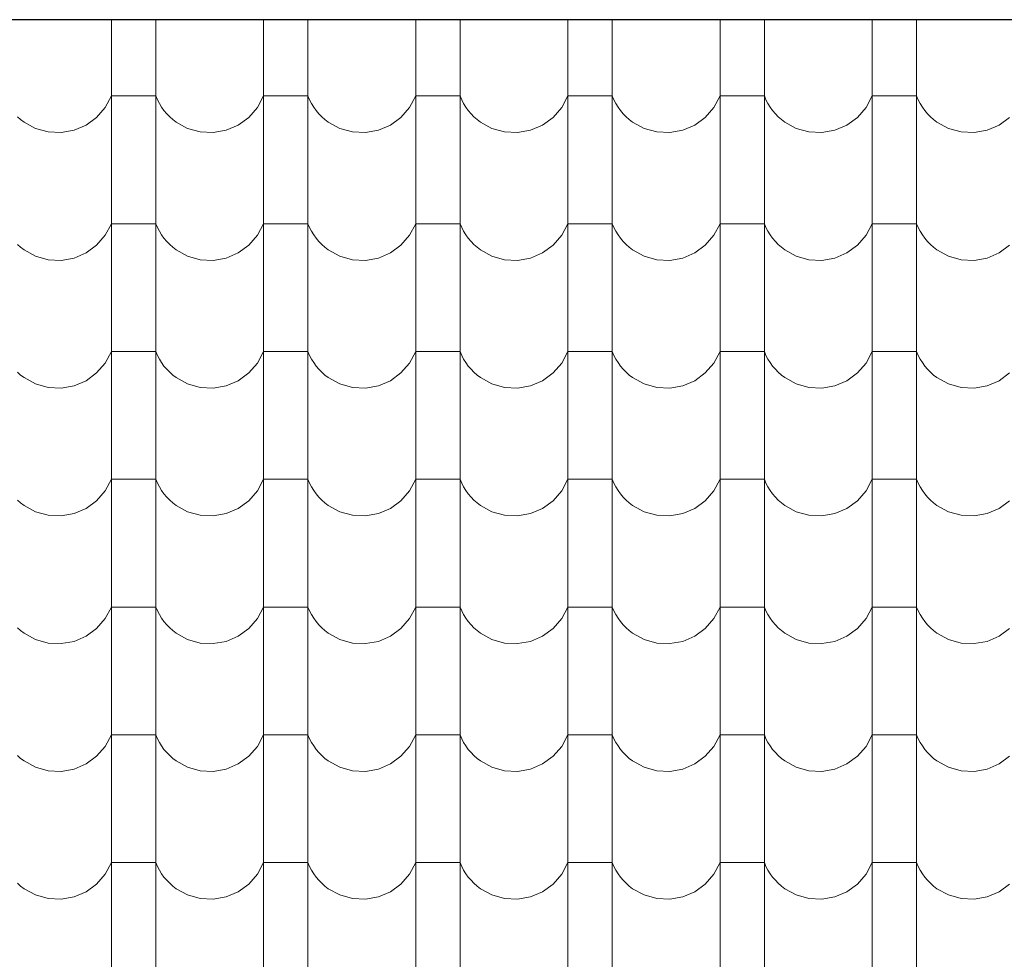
# Model space of a CAD drawing. Header units: millimetres. Extents: x -61343 to 9939, y -6894 to 7453.
# Tile 131 of 255: x -7047 to -6833, y -3385 to -3181. Entities that reach past the tile are written whole.
import ezdxf

# ---------------------------------------------------------------- set-up
doc = ezdxf.new("R2010")
doc.units = ezdxf.units.MM
doc.header["$MEASUREMENT"] = 0
doc.layers.add('810-G Ogólne', color=7, linetype='Continuous')
doc.layers.add('990-D Import IFC', color=7, linetype='Continuous')

# ---------------------------------------------------------------- blocks, each defined once
blk = doc.blocks.new('*X1822', base_point=(515069.4, 47309.9))
at = {"layer": '990-D Import IFC', "color": 251, "linetype": 'Continuous', "lineweight": 13, "true_color": 0x6a6a6a}
for p, q in [((530531.4, -15788.8), (530531.4, -15846.1)), ((530627.5, -15788.8), (530627.5, -15846.1)), ((530861.4, -15788.8), (530861.4, -15846.1)), ((530957.5, -15788.8), (530957.5, -15846.1)), ((531191.4, -15788.8), (531191.4, -15846.1)), ((531287.5, -15788.8), (531287.5, -15846.1)), ((531521.4, -15788.8), (531521.4, -15846.1)), ((531617.5, -15788.8), (531617.5, -15846.1)), ((531851.4, -15788.8), (531851.4, -15846.1)), ((531947.5, -15788.8), (531947.5, -15846.1)), ((532181.4, -15788.8), (532181.4, -15846.1)), ((532277.5, -15788.8), (532277.5, -15846.1)), ((530531.4, -15846.1), (530531.4, -16123.1)), ((530627.5, -15846.1), (530627.5, -16123.1)), ((530861.4, -15846.1), (530861.4, -16123.1)), ((530957.5, -15846.1), (530957.5, -16123.1)), ((531191.4, -15846.1), (531191.4, -16123.1)), ((531287.5, -15846.1), (531287.5, -16123.1)), ((531521.4, -15846.1), (531521.4, -16123.1)), ((531617.5, -15846.1), (531617.5, -16123.1)), ((531851.4, -15846.1), (531851.4, -16123.1)), ((531947.5, -15846.1), (531947.5, -16123.1)), ((532181.4, -15846.1), (532181.4, -16123.1)), ((532277.5, -15846.1), (532277.5, -16123.1)), ((530518.1, -15979.2), (530531.4, -15954.2)), ((530579.4, -15954.2), (530531.4, -15954.2)), ((530627.5, -15954.2), (530579.4, -15954.2)), ((530627.5, -15954.2), (530631.1, -15962.5)), ((530631.1, -15962.5), (530635.4, -15970.6)), ((530635.4, -15970.6), (530640.2, -15978.3)), ((530848.1, -15979.2), (530861.4, -15954.2)), ((530909.4, -15954.2), (530861.4, -15954.2)), ((530957.5, -15954.2), (530909.4, -15954.2)), ((530957.5, -15954.2), (530961.1, -15962.5)), ((530961.1, -15962.5), (530965.4, -15970.6)), ((530965.4, -15970.6), (530970.2, -15978.3)), ((531178.1, -15979.2), (531191.4, -15954.2)), ((531239.4, -15954.2), (531191.4, -15954.2)), ((531287.5, -15954.2), (531239.4, -15954.2)), ((531287.5, -15954.2), (531291.1, -15962.5)), ((531291.1, -15962.5), (531295.4, -15970.6)), ((531295.4, -15970.6), (531300.2, -15978.3)), ((531508.1, -15979.2), (531521.4, -15954.2)), ((531569.4, -15954.2), (531521.4, -15954.2)), ((531617.5, -15954.2), (531569.4, -15954.2)), ((531617.5, -15954.2), (531621.1, -15962.5)), ((531621.1, -15962.5), (531625.4, -15970.6)), ((531625.4, -15970.6), (531630.2, -15978.3)), ((531838.1, -15979.2), (531851.4, -15954.2)), ((531899.4, -15954.2), (531851.4, -15954.2)), ((531947.5, -15954.2), (531899.4, -15954.2)), ((531947.5, -15954.2), (531951.1, -15962.5)), ((531951.1, -15962.5), (531955.4, -15970.6)), ((531955.4, -15970.6), (531960.2, -15978.3)), ((532168.1, -15979.2), (532181.4, -15954.2)), ((532229.4, -15954.2), (532181.4, -15954.2)), ((532277.5, -15954.2), (532229.4, -15954.2)), ((532277.5, -15954.2), (532281.1, -15962.5)), ((532281.1, -15962.5), (532285.4, -15970.6)), ((532285.4, -15970.6), (532290.2, -15978.3)), ((530499.4, -16000.7), (530518.1, -15979.2)), ((530640.2, -15978.3), (530645.5, -15985.7)), ((530645.5, -15985.7), (530651.4, -15992.6)), ((530651.4, -15992.6), (530657.8, -15999.1)), ((530829.4, -16000.7), (530848.1, -15979.2)), ((530970.2, -15978.3), (530975.5, -15985.7)), ((530975.5, -15985.7), (530981.4, -15992.6)), ((530981.4, -15992.6), (530987.8, -15999.1)), ((531159.4, -16000.7), (531178.1, -15979.2)), ((531300.2, -15978.3), (531305.5, -15985.7)), ((531305.5, -15985.7), (531311.4, -15992.6)), ((531311.4, -15992.6), (531317.8, -15999.1)), ((531489.4, -16000.7), (531508.1, -15979.2)), ((531630.2, -15978.3), (531635.5, -15985.7)), ((531635.5, -15985.7), (531641.4, -15992.6)), ((531641.4, -15992.6), (531647.8, -15999.1)), ((531819.4, -16000.7), (531838.1, -15979.2)), ((531960.2, -15978.3), (531965.5, -15985.7)), ((531965.5, -15985.7), (531971.4, -15992.6)), ((531971.4, -15992.6), (531977.8, -15999.1)), ((532149.4, -16000.7), (532168.1, -15979.2)), ((532290.2, -15978.3), (532295.5, -15985.7)), ((532295.5, -15985.7), (532301.4, -15992.6)), ((532301.4, -15992.6), (532307.8, -15999.1)), ((530327.8, -15999.1), (530334.6, -16005.2)), ((530334.6, -16005.2), (530341.9, -16010.7)), ((530341.9, -16010.7), (530366.7, -16024.4)), ((530476.5, -16017.4), (530499.4, -16000.7)), ((530657.8, -15999.1), (530664.6, -16005.2)), ((530664.6, -16005.2), (530671.9, -16010.7)), ((530671.9, -16010.7), (530696.7, -16024.4)), ((530806.5, -16017.4), (530829.4, -16000.7)), ((530987.8, -15999.1), (530994.6, -16005.2)), ((530994.6, -16005.2), (531001.9, -16010.7)), ((531001.9, -16010.7), (531026.7, -16024.4)), ((531136.5, -16017.4), (531159.4, -16000.7)), ((531317.8, -15999.1), (531324.6, -16005.2)), ((531324.6, -16005.2), (531331.9, -16010.7)), ((531331.9, -16010.7), (531356.7, -16024.4)), ((531466.5, -16017.4), (531489.4, -16000.7)), ((531647.8, -15999.1), (531654.6, -16005.2)), ((531654.6, -16005.2), (531661.9, -16010.7)), ((531661.9, -16010.7), (531686.7, -16024.4)), ((531796.5, -16017.4), (531819.4, -16000.7)), ((531977.8, -15999.1), (531984.6, -16005.2)), ((531984.6, -16005.2), (531991.9, -16010.7)), ((531991.9, -16010.7), (532016.7, -16024.4)), ((532126.5, -16017.4), (532149.4, -16000.7)), ((532307.8, -15999.1), (532314.6, -16005.2)), ((532314.6, -16005.2), (532321.9, -16010.7)), ((532321.9, -16010.7), (532346.7, -16024.4)), ((532456.5, -16017.4), (532479.4, -16000.7)), ((530366.7, -16024.4), (530394.1, -16032.1)), ((530394.1, -16032.1), (530422.4, -16033.5)), ((530422.4, -16033.5), (530450.4, -16028.5)), ((530450.4, -16028.5), (530476.5, -16017.4)), ((530696.7, -16024.4), (530724.1, -16032.1)), ((530724.1, -16032.1), (530752.4, -16033.5)), ((530752.4, -16033.5), (530780.4, -16028.5)), ((530780.4, -16028.5), (530806.5, -16017.4)), ((531026.7, -16024.4), (531054.1, -16032.1)), ((531054.1, -16032.1), (531082.4, -16033.5)), ((531082.4, -16033.5), (531110.4, -16028.5)), ((531110.4, -16028.5), (531136.5, -16017.4)), ((531356.7, -16024.4), (531384.1, -16032.1)), ((531384.1, -16032.1), (531412.4, -16033.5)), ((531412.4, -16033.5), (531440.4, -16028.5)), ((531440.4, -16028.5), (531466.5, -16017.4)), ((531686.7, -16024.4), (531714.1, -16032.1)), ((531714.1, -16032.1), (531742.4, -16033.5)), ((531742.4, -16033.5), (531770.4, -16028.5)), ((531770.4, -16028.5), (531796.5, -16017.4)), ((532016.7, -16024.4), (532044.1, -16032.1)), ((532044.1, -16032.1), (532072.4, -16033.5)), ((532072.4, -16033.5), (532100.4, -16028.5)), ((532100.4, -16028.5), (532126.5, -16017.4)), ((532346.7, -16024.4), (532374.1, -16032.1)), ((532374.1, -16032.1), (532402.4, -16033.5)), ((532402.4, -16033.5), (532430.4, -16028.5)), ((532430.4, -16028.5), (532456.5, -16017.4)), ((530531.4, -16123.1), (530531.4, -16400.1)), ((530627.5, -16123.1), (530627.5, -16400.1)), ((530861.4, -16123.1), (530861.4, -16400.1)), ((530957.5, -16123.1), (530957.5, -16400.1)), ((531191.4, -16123.1), (531191.4, -16400.1)), ((531287.5, -16123.1), (531287.5, -16400.1)), ((531521.4, -16123.1), (531521.4, -16400.1)), ((531617.5, -16123.1), (531617.5, -16400.1)), ((531851.4, -16123.1), (531851.4, -16400.1)), ((531947.5, -16123.1), (531947.5, -16400.1)), ((532181.4, -16123.1), (532181.4, -16400.1)), ((532277.5, -16123.1), (532277.5, -16400.1)), ((530518.1, -16256.2), (530531.4, -16231.2)), ((530579.4, -16231.2), (530531.4, -16231.2)), ((530627.5, -16231.2), (530579.4, -16231.2)), ((530627.5, -16231.2), (530631.1, -16239.5)), ((530631.1, -16239.5), (530635.4, -16247.6)), ((530635.4, -16247.6), (530640.2, -16255.3)), ((530848.1, -16256.2), (530861.4, -16231.2)), ((530909.4, -16231.2), (530861.4, -16231.2)), ((530957.5, -16231.2), (530909.4, -16231.2)), ((530957.5, -16231.2), (530961.1, -16239.5)), ((530961.1, -16239.5), (530965.4, -16247.6)), ((530965.4, -16247.6), (530970.2, -16255.3)), ((531178.1, -16256.2), (531191.4, -16231.2)), ((531239.4, -16231.2), (531191.4, -16231.2)), ((531287.5, -16231.2), (531239.4, -16231.2)), ((531287.5, -16231.2), (531291.1, -16239.5)), ((531291.1, -16239.5), (531295.4, -16247.6)), ((531295.4, -16247.6), (531300.2, -16255.3)), ((531508.1, -16256.2), (531521.4, -16231.2)), ((531569.4, -16231.2), (531521.4, -16231.2)), ((531617.5, -16231.2), (531569.4, -16231.2)), ((531617.5, -16231.2), (531621.1, -16239.5)), ((531621.1, -16239.5), (531625.4, -16247.6)), ((531625.4, -16247.6), (531630.2, -16255.3)), ((531838.1, -16256.2), (531851.4, -16231.2)), ((531899.4, -16231.2), (531851.4, -16231.2)), ((531947.5, -16231.2), (531899.4, -16231.2)), ((531947.5, -16231.2), (531951.1, -16239.5)), ((531951.1, -16239.5), (531955.4, -16247.6)), ((531955.4, -16247.6), (531960.2, -16255.3)), ((532168.1, -16256.2), (532181.4, -16231.2)), ((532229.4, -16231.2), (532181.4, -16231.2)), ((532277.5, -16231.2), (532229.4, -16231.2)), ((532277.5, -16231.2), (532281.1, -16239.5)), ((532281.1, -16239.5), (532285.4, -16247.6)), ((532285.4, -16247.6), (532290.2, -16255.3)), ((530499.4, -16277.7), (530518.1, -16256.2)), ((530640.2, -16255.3), (530645.5, -16262.7)), ((530645.5, -16262.7), (530651.4, -16269.6)), ((530651.4, -16269.6), (530657.8, -16276.1)), ((530829.4, -16277.7), (530848.1, -16256.2)), ((530970.2, -16255.3), (530975.5, -16262.7)), ((530975.5, -16262.7), (530981.4, -16269.6)), ((530981.4, -16269.6), (530987.8, -16276.1)), ((531159.4, -16277.7), (531178.1, -16256.2)), ((531300.2, -16255.3), (531305.5, -16262.7)), ((531305.5, -16262.7), (531311.4, -16269.6)), ((531311.4, -16269.6), (531317.8, -16276.1)), ((531489.4, -16277.7), (531508.1, -16256.2)), ((531630.2, -16255.3), (531635.5, -16262.7)), ((531635.5, -16262.7), (531641.4, -16269.6)), ((531641.4, -16269.6), (531647.8, -16276.1)), ((531819.4, -16277.7), (531838.1, -16256.2)), ((531960.2, -16255.3), (531965.5, -16262.7)), ((531965.5, -16262.7), (531971.4, -16269.6)), ((531971.4, -16269.6), (531977.8, -16276.1)), ((532149.4, -16277.7), (532168.1, -16256.2)), ((532290.2, -16255.3), (532295.5, -16262.7)), ((532295.5, -16262.7), (532301.4, -16269.6)), ((532301.4, -16269.6), (532307.8, -16276.1)), ((530327.8, -16276.1), (530334.6, -16282.2)), ((530334.6, -16282.2), (530341.9, -16287.7)), ((530341.9, -16287.7), (530366.7, -16301.4)), ((530476.5, -16294.4), (530499.4, -16277.7)), ((530657.8, -16276.1), (530664.6, -16282.2)), ((530664.6, -16282.2), (530671.9, -16287.7)), ((530671.9, -16287.7), (530696.7, -16301.4)), ((530806.5, -16294.4), (530829.4, -16277.7)), ((530987.8, -16276.1), (530994.6, -16282.2)), ((530994.6, -16282.2), (531001.9, -16287.7)), ((531001.9, -16287.7), (531026.7, -16301.4)), ((531136.5, -16294.4), (531159.4, -16277.7)), ((531317.8, -16276.1), (531324.6, -16282.2)), ((531324.6, -16282.2), (531331.9, -16287.7)), ((531331.9, -16287.7), (531356.7, -16301.4)), ((531466.5, -16294.4), (531489.4, -16277.7)), ((531647.8, -16276.1), (531654.6, -16282.2)), ((531654.6, -16282.2), (531661.9, -16287.7)), ((531661.9, -16287.7), (531686.7, -16301.4)), ((531796.5, -16294.4), (531819.4, -16277.7)), ((531977.8, -16276.1), (531984.6, -16282.2)), ((531984.6, -16282.2), (531991.9, -16287.7)), ((531991.9, -16287.7), (532016.7, -16301.4)), ((532126.5, -16294.4), (532149.4, -16277.7)), ((532307.8, -16276.1), (532314.6, -16282.2)), ((532314.6, -16282.2), (532321.9, -16287.7)), ((532321.9, -16287.7), (532346.7, -16301.4)), ((532456.5, -16294.4), (532479.4, -16277.7)), ((530366.7, -16301.4), (530394.1, -16309.1)), ((530394.1, -16309.1), (530422.4, -16310.5)), ((530422.4, -16310.5), (530450.4, -16305.5)), ((530450.4, -16305.5), (530476.5, -16294.4)), ((530696.7, -16301.4), (530724.1, -16309.1)), ((530724.1, -16309.1), (530752.4, -16310.5)), ((530752.4, -16310.5), (530780.4, -16305.5)), ((530780.4, -16305.5), (530806.5, -16294.4)), ((531026.7, -16301.4), (531054.1, -16309.1)), ((531054.1, -16309.1), (531082.4, -16310.5)), ((531082.4, -16310.5), (531110.4, -16305.5)), ((531110.4, -16305.5), (531136.5, -16294.4)), ((531356.7, -16301.4), (531384.1, -16309.1)), ((531384.1, -16309.1), (531412.4, -16310.5)), ((531412.4, -16310.5), (531440.4, -16305.5)), ((531440.4, -16305.5), (531466.5, -16294.4)), ((531686.7, -16301.4), (531714.1, -16309.1)), ((531714.1, -16309.1), (531742.4, -16310.5)), ((531742.4, -16310.5), (531770.4, -16305.5)), ((531770.4, -16305.5), (531796.5, -16294.4)), ((532016.7, -16301.4), (532044.1, -16309.1)), ((532044.1, -16309.1), (532072.4, -16310.5)), ((532072.4, -16310.5), (532100.4, -16305.5)), ((532100.4, -16305.5), (532126.5, -16294.4)), ((532346.7, -16301.4), (532374.1, -16309.1)), ((532374.1, -16309.1), (532402.4, -16310.5)), ((532402.4, -16310.5), (532430.4, -16305.5)), ((532430.4, -16305.5), (532456.5, -16294.4)), ((530531.4, -16400.1), (530531.4, -16677.1)), ((530627.5, -16400.1), (530627.5, -16677.1)), ((530861.4, -16400.1), (530861.4, -16677.1)), ((530957.5, -16400.1), (530957.5, -16677.1)), ((531191.4, -16400.1), (531191.4, -16677.1)), ((531287.5, -16400.1), (531287.5, -16677.1)), ((531521.4, -16400.1), (531521.4, -16677.1)), ((531617.5, -16400.1), (531617.5, -16677.1)), ((531851.4, -16400.1), (531851.4, -16677.1)), ((531947.5, -16400.1), (531947.5, -16677.1)), ((532181.4, -16400.1), (532181.4, -16677.1)), ((532277.5, -16400.1), (532277.5, -16677.1)), ((530518.1, -16533.2), (530531.4, -16508.2)), ((530579.4, -16508.2), (530531.4, -16508.2)), ((530627.5, -16508.2), (530579.4, -16508.2)), ((530627.5, -16508.2), (530631.1, -16516.5)), ((530631.1, -16516.5), (530635.4, -16524.6)), ((530635.4, -16524.6), (530640.2, -16532.3)), ((530848.1, -16533.2), (530861.4, -16508.2)), ((530909.4, -16508.2), (530861.4, -16508.2)), ((530957.5, -16508.2), (530909.4, -16508.2)), ((530957.5, -16508.2), (530961.1, -16516.5)), ((530961.1, -16516.5), (530965.4, -16524.6)), ((530965.4, -16524.6), (530970.2, -16532.3)), ((531178.1, -16533.2), (531191.4, -16508.2)), ((531239.4, -16508.2), (531191.4, -16508.2)), ((531287.5, -16508.2), (531239.4, -16508.2)), ((531287.5, -16508.2), (531291.1, -16516.5)), ((531291.1, -16516.5), (531295.4, -16524.6)), ((531295.4, -16524.6), (531300.2, -16532.3)), ((531508.1, -16533.2), (531521.4, -16508.2)), ((531569.4, -16508.2), (531521.4, -16508.2)), ((531617.5, -16508.2), (531569.4, -16508.2)), ((531617.5, -16508.2), (531621.1, -16516.5)), ((531621.1, -16516.5), (531625.4, -16524.6)), ((531625.4, -16524.6), (531630.2, -16532.3)), ((531838.1, -16533.2), (531851.4, -16508.2)), ((531899.4, -16508.2), (531851.4, -16508.2)), ((531947.5, -16508.2), (531899.4, -16508.2)), ((531947.5, -16508.2), (531951.1, -16516.5)), ((531951.1, -16516.5), (531955.4, -16524.6)), ((531955.4, -16524.6), (531960.2, -16532.3)), ((532168.1, -16533.2), (532181.4, -16508.2)), ((532229.4, -16508.2), (532181.4, -16508.2)), ((532277.5, -16508.2), (532229.4, -16508.2)), ((532277.5, -16508.2), (532281.1, -16516.5)), ((532281.1, -16516.5), (532285.4, -16524.6)), ((532285.4, -16524.6), (532290.2, -16532.3)), ((530499.4, -16554.7), (530518.1, -16533.2)), ((530640.2, -16532.3), (530645.5, -16539.7)), ((530645.5, -16539.7), (530651.4, -16546.6)), ((530651.4, -16546.6), (530657.8, -16553.1)), ((530829.4, -16554.7), (530848.1, -16533.2)), ((530970.2, -16532.3), (530975.5, -16539.7)), ((530975.5, -16539.7), (530981.4, -16546.6)), ((530981.4, -16546.6), (530987.8, -16553.1)), ((531159.4, -16554.7), (531178.1, -16533.2)), ((531300.2, -16532.3), (531305.5, -16539.7)), ((531305.5, -16539.7), (531311.4, -16546.6)), ((531311.4, -16546.6), (531317.8, -16553.1)), ((531489.4, -16554.7), (531508.1, -16533.2)), ((531630.2, -16532.3), (531635.5, -16539.7)), ((531635.5, -16539.7), (531641.4, -16546.6)), ((531641.4, -16546.6), (531647.8, -16553.1)), ((531819.4, -16554.7), (531838.1, -16533.2)), ((531960.2, -16532.3), (531965.5, -16539.7)), ((531965.5, -16539.7), (531971.4, -16546.6)), ((531971.4, -16546.6), (531977.8, -16553.1)), ((532149.4, -16554.7), (532168.1, -16533.2)), ((532290.2, -16532.3), (532295.5, -16539.7)), ((532295.5, -16539.7), (532301.4, -16546.6)), ((532301.4, -16546.6), (532307.8, -16553.1)), ((530327.8, -16553.1), (530334.6, -16559.2)), ((530334.6, -16559.2), (530341.9, -16564.7)), ((530341.9, -16564.7), (530366.7, -16578.4)), ((530476.5, -16571.4), (530499.4, -16554.7)), ((530657.8, -16553.1), (530664.6, -16559.2)), ((530664.6, -16559.2), (530671.9, -16564.7)), ((530671.9, -16564.7), (530696.7, -16578.4)), ((530806.5, -16571.4), (530829.4, -16554.7)), ((530987.8, -16553.1), (530994.6, -16559.2)), ((530994.6, -16559.2), (531001.9, -16564.7)), ((531001.9, -16564.7), (531026.7, -16578.4)), ((531136.5, -16571.4), (531159.4, -16554.7)), ((531317.8, -16553.1), (531324.6, -16559.2)), ((531324.6, -16559.2), (531331.9, -16564.7)), ((531331.9, -16564.7), (531356.7, -16578.4)), ((531466.5, -16571.4), (531489.4, -16554.7)), ((531647.8, -16553.1), (531654.6, -16559.2)), ((531654.6, -16559.2), (531661.9, -16564.7)), ((531661.9, -16564.7), (531686.7, -16578.4)), ((531796.5, -16571.4), (531819.4, -16554.7)), ((531977.8, -16553.1), (531984.6, -16559.2)), ((531984.6, -16559.2), (531991.9, -16564.7)), ((531991.9, -16564.7), (532016.7, -16578.4)), ((532126.5, -16571.4), (532149.4, -16554.7)), ((532307.8, -16553.1), (532314.6, -16559.2)), ((532314.6, -16559.2), (532321.9, -16564.7)), ((532321.9, -16564.7), (532346.7, -16578.4)), ((532456.5, -16571.4), (532479.4, -16554.7)), ((530366.7, -16578.4), (530394.1, -16586.1)), ((530394.1, -16586.1), (530422.4, -16587.5)), ((530422.4, -16587.5), (530450.4, -16582.5)), ((530450.4, -16582.5), (530476.5, -16571.4)), ((530696.7, -16578.4), (530724.1, -16586.1)), ((530724.1, -16586.1), (530752.4, -16587.5)), ((530752.4, -16587.5), (530780.4, -16582.5)), ((530780.4, -16582.5), (530806.5, -16571.4)), ((531026.7, -16578.4), (531054.1, -16586.1)), ((531054.1, -16586.1), (531082.4, -16587.5)), ((531082.4, -16587.5), (531110.4, -16582.5)), ((531110.4, -16582.5), (531136.5, -16571.4)), ((531356.7, -16578.4), (531384.1, -16586.1)), ((531384.1, -16586.1), (531412.4, -16587.5)), ((531412.4, -16587.5), (531440.4, -16582.5)), ((531440.4, -16582.5), (531466.5, -16571.4)), ((531686.7, -16578.4), (531714.1, -16586.1)), ((531714.1, -16586.1), (531742.4, -16587.5)), ((531742.4, -16587.5), (531770.4, -16582.5)), ((531770.4, -16582.5), (531796.5, -16571.4)), ((532016.7, -16578.4), (532044.1, -16586.1)), ((532044.1, -16586.1), (532072.4, -16587.5)), ((532072.4, -16587.5), (532100.4, -16582.5)), ((532100.4, -16582.5), (532126.5, -16571.4)), ((532346.7, -16578.4), (532374.1, -16586.1)), ((532374.1, -16586.1), (532402.4, -16587.5)), ((532402.4, -16587.5), (532430.4, -16582.5)), ((532430.4, -16582.5), (532456.5, -16571.4)), ((530531.4, -16677.1), (530531.4, -16954.1)), ((530627.5, -16677.1), (530627.5, -16954.1)), ((530861.4, -16677.1), (530861.4, -16954.1)), ((530957.5, -16677.1), (530957.5, -16954.1)), ((531191.4, -16677.1), (531191.4, -16954.1)), ((531287.5, -16677.1), (531287.5, -16954.1)), ((531521.4, -16677.1), (531521.4, -16954.1)), ((531617.5, -16677.1), (531617.5, -16954.1)), ((531851.4, -16677.1), (531851.4, -16954.1)), ((531947.5, -16677.1), (531947.5, -16954.1)), ((532181.4, -16677.1), (532181.4, -16954.1)), ((532277.5, -16677.1), (532277.5, -16954.1)), ((530518.1, -16810.2), (530531.4, -16785.2)), ((530579.4, -16785.2), (530531.4, -16785.2)), ((530627.5, -16785.2), (530579.4, -16785.2)), ((530627.5, -16785.2), (530631.1, -16793.5)), ((530631.1, -16793.5), (530635.4, -16801.6)), ((530635.4, -16801.6), (530640.2, -16809.3)), ((530848.1, -16810.2), (530861.4, -16785.2)), ((530909.4, -16785.2), (530861.4, -16785.2)), ((530957.5, -16785.2), (530909.4, -16785.2)), ((530957.5, -16785.2), (530961.1, -16793.5)), ((530961.1, -16793.5), (530965.4, -16801.6)), ((530965.4, -16801.6), (530970.2, -16809.3)), ((531178.1, -16810.2), (531191.4, -16785.2)), ((531239.4, -16785.2), (531191.4, -16785.2)), ((531287.5, -16785.2), (531239.4, -16785.2)), ((531287.5, -16785.2), (531291.1, -16793.5)), ((531291.1, -16793.5), (531295.4, -16801.6)), ((531295.4, -16801.6), (531300.2, -16809.3)), ((531508.1, -16810.2), (531521.4, -16785.2)), ((531569.4, -16785.2), (531521.4, -16785.2)), ((531617.5, -16785.2), (531569.4, -16785.2)), ((531617.5, -16785.2), (531621.1, -16793.5)), ((531621.1, -16793.5), (531625.4, -16801.6)), ((531625.4, -16801.6), (531630.2, -16809.3)), ((531838.1, -16810.2), (531851.4, -16785.2)), ((531899.4, -16785.2), (531851.4, -16785.2)), ((531947.5, -16785.2), (531899.4, -16785.2)), ((531947.5, -16785.2), (531951.1, -16793.5)), ((531951.1, -16793.5), (531955.4, -16801.6)), ((531955.4, -16801.6), (531960.2, -16809.3)), ((532168.1, -16810.2), (532181.4, -16785.2)), ((532229.4, -16785.2), (532181.4, -16785.2)), ((532277.5, -16785.2), (532229.4, -16785.2)), ((532277.5, -16785.2), (532281.1, -16793.5)), ((532281.1, -16793.5), (532285.4, -16801.6)), ((532285.4, -16801.6), (532290.2, -16809.3)), ((530499.4, -16831.7), (530518.1, -16810.2)), ((530640.2, -16809.3), (530645.5, -16816.7)), ((530645.5, -16816.7), (530651.4, -16823.6)), ((530651.4, -16823.6), (530657.8, -16830.1)), ((530829.4, -16831.7), (530848.1, -16810.2)), ((530970.2, -16809.3), (530975.5, -16816.7)), ((530975.5, -16816.7), (530981.4, -16823.6)), ((530981.4, -16823.6), (530987.8, -16830.1)), ((531159.4, -16831.7), (531178.1, -16810.2)), ((531300.2, -16809.3), (531305.5, -16816.7)), ((531305.5, -16816.7), (531311.4, -16823.6)), ((531311.4, -16823.6), (531317.8, -16830.1)), ((531489.4, -16831.7), (531508.1, -16810.2)), ((531630.2, -16809.3), (531635.5, -16816.7)), ((531635.5, -16816.7), (531641.4, -16823.6)), ((531641.4, -16823.6), (531647.8, -16830.1)), ((531819.4, -16831.7), (531838.1, -16810.2)), ((531960.2, -16809.3), (531965.5, -16816.7)), ((531965.5, -16816.7), (531971.4, -16823.6)), ((531971.4, -16823.6), (531977.8, -16830.1)), ((532149.4, -16831.7), (532168.1, -16810.2)), ((532290.2, -16809.3), (532295.5, -16816.7)), ((532295.5, -16816.7), (532301.4, -16823.6)), ((532301.4, -16823.6), (532307.8, -16830.1)), ((530327.8, -16830.1), (530334.6, -16836.2)), ((530334.6, -16836.2), (530341.9, -16841.7)), ((530341.9, -16841.7), (530366.7, -16855.4)), ((530476.5, -16848.4), (530499.4, -16831.7)), ((530657.8, -16830.1), (530664.6, -16836.2)), ((530664.6, -16836.2), (530671.9, -16841.7)), ((530671.9, -16841.7), (530696.7, -16855.4)), ((530806.5, -16848.4), (530829.4, -16831.7)), ((530987.8, -16830.1), (530994.6, -16836.2)), ((530994.6, -16836.2), (531001.9, -16841.7)), ((531001.9, -16841.7), (531026.7, -16855.4)), ((531136.5, -16848.4), (531159.4, -16831.7)), ((531317.8, -16830.1), (531324.6, -16836.2)), ((531324.6, -16836.2), (531331.9, -16841.7)), ((531331.9, -16841.7), (531356.7, -16855.4)), ((531466.5, -16848.4), (531489.4, -16831.7)), ((531647.8, -16830.1), (531654.6, -16836.2)), ((531654.6, -16836.2), (531661.9, -16841.7)), ((531661.9, -16841.7), (531686.7, -16855.4)), ((531796.5, -16848.4), (531819.4, -16831.7)), ((531977.8, -16830.1), (531984.6, -16836.2)), ((531984.6, -16836.2), (531991.9, -16841.7)), ((531991.9, -16841.7), (532016.7, -16855.4)), ((532126.5, -16848.4), (532149.4, -16831.7)), ((532307.8, -16830.1), (532314.6, -16836.2)), ((532314.6, -16836.2), (532321.9, -16841.7)), ((532321.9, -16841.7), (532346.7, -16855.4)), ((532456.5, -16848.4), (532479.4, -16831.7)), ((530366.7, -16855.4), (530394.1, -16863.1)), ((530394.1, -16863.1), (530422.4, -16864.5)), ((530422.4, -16864.5), (530450.4, -16859.5)), ((530450.4, -16859.5), (530476.5, -16848.4)), ((530696.7, -16855.4), (530724.1, -16863.1)), ((530724.1, -16863.1), (530752.4, -16864.5)), ((530752.4, -16864.5), (530780.4, -16859.5)), ((530780.4, -16859.5), (530806.5, -16848.4)), ((531026.7, -16855.4), (531054.1, -16863.1)), ((531054.1, -16863.1), (531082.4, -16864.5)), ((531082.4, -16864.5), (531110.4, -16859.5)), ((531110.4, -16859.5), (531136.5, -16848.4)), ((531356.7, -16855.4), (531384.1, -16863.1)), ((531384.1, -16863.1), (531412.4, -16864.5)), ((531412.4, -16864.5), (531440.4, -16859.5)), ((531440.4, -16859.5), (531466.5, -16848.4)), ((531686.7, -16855.4), (531714.1, -16863.1)), ((531714.1, -16863.1), (531742.4, -16864.5)), ((531742.4, -16864.5), (531770.4, -16859.5)), ((531770.4, -16859.5), (531796.5, -16848.4)), ((532016.7, -16855.4), (532044.1, -16863.1)), ((532044.1, -16863.1), (532072.4, -16864.5)), ((532072.4, -16864.5), (532100.4, -16859.5)), ((532100.4, -16859.5), (532126.5, -16848.4)), ((532346.7, -16855.4), (532374.1, -16863.1)), ((532374.1, -16863.1), (532402.4, -16864.5)), ((532402.4, -16864.5), (532430.4, -16859.5)), ((532430.4, -16859.5), (532456.5, -16848.4)), ((530531.4, -16954.1), (530531.4, -17231.1)), ((530627.5, -16954.1), (530627.5, -17231.1)), ((530861.4, -16954.1), (530861.4, -17231.1)), ((530957.5, -16954.1), (530957.5, -17231.1)), ((531191.4, -16954.1), (531191.4, -17231.1)), ((531287.5, -16954.1), (531287.5, -17231.1)), ((531521.4, -16954.1), (531521.4, -17231.1)), ((531617.5, -16954.1), (531617.5, -17231.1)), ((531851.4, -16954.1), (531851.4, -17231.1)), ((531947.5, -16954.1), (531947.5, -17231.1)), ((532181.4, -16954.1), (532181.4, -17231.1)), ((532277.5, -16954.1), (532277.5, -17231.1)), ((530518.1, -17087.2), (530531.4, -17062.2)), ((530579.4, -17062.2), (530531.4, -17062.2)), ((530627.5, -17062.2), (530579.4, -17062.2)), ((530627.5, -17062.2), (530631.1, -17070.5)), ((530631.1, -17070.5), (530635.4, -17078.6)), ((530635.4, -17078.6), (530640.2, -17086.3)), ((530848.1, -17087.2), (530861.4, -17062.2)), ((530909.4, -17062.2), (530861.4, -17062.2)), ((530957.5, -17062.2), (530909.4, -17062.2)), ((530957.5, -17062.2), (530961.1, -17070.5)), ((530961.1, -17070.5), (530965.4, -17078.6)), ((530965.4, -17078.6), (530970.2, -17086.3)), ((531178.1, -17087.2), (531191.4, -17062.2)), ((531239.4, -17062.2), (531191.4, -17062.2)), ((531287.5, -17062.2), (531239.4, -17062.2)), ((531287.5, -17062.2), (531291.1, -17070.5)), ((531291.1, -17070.5), (531295.4, -17078.6)), ((531295.4, -17078.6), (531300.2, -17086.3)), ((531508.1, -17087.2), (531521.4, -17062.2)), ((531569.4, -17062.2), (531521.4, -17062.2)), ((531617.5, -17062.2), (531569.4, -17062.2)), ((531617.5, -17062.2), (531621.1, -17070.5)), ((531621.1, -17070.5), (531625.4, -17078.6)), ((531625.4, -17078.6), (531630.2, -17086.3)), ((531838.1, -17087.2), (531851.4, -17062.2)), ((531899.4, -17062.2), (531851.4, -17062.2)), ((531947.5, -17062.2), (531899.4, -17062.2)), ((531947.5, -17062.2), (531951.1, -17070.5)), ((531951.1, -17070.5), (531955.4, -17078.6)), ((531955.4, -17078.6), (531960.2, -17086.3)), ((532168.1, -17087.2), (532181.4, -17062.2)), ((532229.4, -17062.2), (532181.4, -17062.2)), ((532277.5, -17062.2), (532229.4, -17062.2)), ((532277.5, -17062.2), (532281.1, -17070.5)), ((532281.1, -17070.5), (532285.4, -17078.6)), ((532285.4, -17078.6), (532290.2, -17086.3)), ((530499.4, -17108.7), (530518.1, -17087.2)), ((530640.2, -17086.3), (530645.5, -17093.7)), ((530645.5, -17093.7), (530651.4, -17100.6)), ((530651.4, -17100.6), (530657.8, -17107.1)), ((530829.4, -17108.7), (530848.1, -17087.2)), ((530970.2, -17086.3), (530975.5, -17093.7)), ((530975.5, -17093.7), (530981.4, -17100.6)), ((530981.4, -17100.6), (530987.8, -17107.1)), ((531159.4, -17108.7), (531178.1, -17087.2)), ((531300.2, -17086.3), (531305.5, -17093.7)), ((531305.5, -17093.7), (531311.4, -17100.6)), ((531311.4, -17100.6), (531317.8, -17107.1)), ((531489.4, -17108.7), (531508.1, -17087.2)), ((531630.2, -17086.3), (531635.5, -17093.7)), ((531635.5, -17093.7), (531641.4, -17100.6)), ((531641.4, -17100.6), (531647.8, -17107.1)), ((531819.4, -17108.7), (531838.1, -17087.2)), ((531960.2, -17086.3), (531965.5, -17093.7)), ((531965.5, -17093.7), (531971.4, -17100.6)), ((531971.4, -17100.6), (531977.8, -17107.1)), ((532149.4, -17108.7), (532168.1, -17087.2)), ((532290.2, -17086.3), (532295.5, -17093.7)), ((532295.5, -17093.7), (532301.4, -17100.6)), ((532301.4, -17100.6), (532307.8, -17107.1)), ((530327.8, -17107.1), (530334.6, -17113.2)), ((530334.6, -17113.2), (530341.9, -17118.7)), ((530341.9, -17118.7), (530366.7, -17132.4)), ((530450.4, -17136.5), (530476.5, -17125.4)), ((530476.5, -17125.4), (530499.4, -17108.7)), ((530657.8, -17107.1), (530664.6, -17113.2)), ((530664.6, -17113.2), (530671.9, -17118.7)), ((530671.9, -17118.7), (530696.7, -17132.4)), ((530780.4, -17136.5), (530806.5, -17125.4)), ((530806.5, -17125.4), (530829.4, -17108.7)), ((530987.8, -17107.1), (530994.6, -17113.2)), ((530994.6, -17113.2), (531001.9, -17118.7)), ((531001.9, -17118.7), (531026.7, -17132.4)), ((531110.4, -17136.5), (531136.5, -17125.4)), ((531136.5, -17125.4), (531159.4, -17108.7)), ((531317.8, -17107.1), (531324.6, -17113.2)), ((531324.6, -17113.2), (531331.9, -17118.7)), ((531331.9, -17118.7), (531356.7, -17132.4)), ((531440.4, -17136.5), (531466.5, -17125.4)), ((531466.5, -17125.4), (531489.4, -17108.7)), ((531647.8, -17107.1), (531654.6, -17113.2)), ((531654.6, -17113.2), (531661.9, -17118.7)), ((531661.9, -17118.7), (531686.7, -17132.4)), ((531770.4, -17136.5), (531796.5, -17125.4)), ((531796.5, -17125.4), (531819.4, -17108.7)), ((531977.8, -17107.1), (531984.6, -17113.2)), ((531984.6, -17113.2), (531991.9, -17118.7)), ((531991.9, -17118.7), (532016.7, -17132.4)), ((532100.4, -17136.5), (532126.5, -17125.4)), ((532126.5, -17125.4), (532149.4, -17108.7)), ((532307.8, -17107.1), (532314.6, -17113.2)), ((532314.6, -17113.2), (532321.9, -17118.7)), ((532321.9, -17118.7), (532346.7, -17132.4)), ((532430.4, -17136.5), (532456.5, -17125.4)), ((532456.5, -17125.4), (532479.4, -17108.7)), ((530366.7, -17132.4), (530394.1, -17140.1)), ((530394.1, -17140.1), (530422.4, -17141.5)), ((530422.4, -17141.5), (530450.4, -17136.5)), ((530696.7, -17132.4), (530724.1, -17140.1)), ((530724.1, -17140.1), (530752.4, -17141.5)), ((530752.4, -17141.5), (530780.4, -17136.5)), ((531026.7, -17132.4), (531054.1, -17140.1)), ((531054.1, -17140.1), (531082.4, -17141.5)), ((531082.4, -17141.5), (531110.4, -17136.5)), ((531356.7, -17132.4), (531384.1, -17140.1)), ((531384.1, -17140.1), (531412.4, -17141.5)), ((531412.4, -17141.5), (531440.4, -17136.5)), ((531686.7, -17132.4), (531714.1, -17140.1)), ((531714.1, -17140.1), (531742.4, -17141.5)), ((531742.4, -17141.5), (531770.4, -17136.5)), ((532016.7, -17132.4), (532044.1, -17140.1)), ((532044.1, -17140.1), (532072.4, -17141.5)), ((532072.4, -17141.5), (532100.4, -17136.5)), ((532346.7, -17132.4), (532374.1, -17140.1)), ((532374.1, -17140.1), (532402.4, -17141.5)), ((532402.4, -17141.5), (532430.4, -17136.5)), ((530531.4, -17231.1), (530531.4, -17508.1)), ((530627.5, -17231.1), (530627.5, -17508.1)), ((530861.4, -17231.1), (530861.4, -17508.1)), ((530957.5, -17231.1), (530957.5, -17508.1)), ((531191.4, -17231.1), (531191.4, -17508.1)), ((531287.5, -17231.1), (531287.5, -17508.1)), ((531521.4, -17231.1), (531521.4, -17508.1)), ((531617.5, -17231.1), (531617.5, -17508.1)), ((531851.4, -17231.1), (531851.4, -17508.1)), ((531947.5, -17231.1), (531947.5, -17508.1)), ((532181.4, -17231.1), (532181.4, -17508.1)), ((532277.5, -17231.1), (532277.5, -17508.1)), ((530518.1, -17364.2), (530531.4, -17339.2)), ((530579.4, -17339.2), (530531.4, -17339.2)), ((530627.5, -17339.2), (530579.4, -17339.2)), ((530627.5, -17339.2), (530631.1, -17347.5)), ((530848.1, -17364.2), (530861.4, -17339.2)), ((530909.4, -17339.2), (530861.4, -17339.2)), ((530957.5, -17339.2), (530909.4, -17339.2)), ((530957.5, -17339.2), (530961.1, -17347.5)), ((531178.1, -17364.2), (531191.4, -17339.2)), ((531239.4, -17339.2), (531191.4, -17339.2)), ((531287.5, -17339.2), (531239.4, -17339.2)), ((531287.5, -17339.2), (531291.1, -17347.5)), ((531508.1, -17364.2), (531521.4, -17339.2)), ((531569.4, -17339.2), (531521.4, -17339.2)), ((531617.5, -17339.2), (531569.4, -17339.2)), ((531617.5, -17339.2), (531621.1, -17347.5)), ((531838.1, -17364.2), (531851.4, -17339.2)), ((531899.4, -17339.2), (531851.4, -17339.2)), ((531947.5, -17339.2), (531899.4, -17339.2)), ((531947.5, -17339.2), (531951.1, -17347.5)), ((532168.1, -17364.2), (532181.4, -17339.2)), ((532229.4, -17339.2), (532181.4, -17339.2)), ((532277.5, -17339.2), (532229.4, -17339.2)), ((532277.5, -17339.2), (532281.1, -17347.5)), ((530631.1, -17347.5), (530635.4, -17355.6)), ((530635.4, -17355.6), (530640.2, -17363.3)), ((530961.1, -17347.5), (530965.4, -17355.6)), ((530965.4, -17355.6), (530970.2, -17363.3)), ((531291.1, -17347.5), (531295.4, -17355.6)), ((531295.4, -17355.6), (531300.2, -17363.3)), ((531621.1, -17347.5), (531625.4, -17355.6)), ((531625.4, -17355.6), (531630.2, -17363.3)), ((531951.1, -17347.5), (531955.4, -17355.6)), ((531955.4, -17355.6), (531960.2, -17363.3)), ((532281.1, -17347.5), (532285.4, -17355.6)), ((532285.4, -17355.6), (532290.2, -17363.3)), ((530499.4, -17385.7), (530518.1, -17364.2)), ((530640.2, -17363.3), (530645.5, -17370.7)), ((530645.5, -17370.7), (530651.4, -17377.6)), ((530651.4, -17377.6), (530657.8, -17384.1)), ((530829.4, -17385.7), (530848.1, -17364.2)), ((530970.2, -17363.3), (530975.5, -17370.7)), ((530975.5, -17370.7), (530981.4, -17377.6)), ((530981.4, -17377.6), (530987.8, -17384.1)), ((531159.4, -17385.7), (531178.1, -17364.2)), ((531300.2, -17363.3), (531305.5, -17370.7)), ((531305.5, -17370.7), (531311.4, -17377.6)), ((531311.4, -17377.6), (531317.8, -17384.1)), ((531489.4, -17385.7), (531508.1, -17364.2)), ((531630.2, -17363.3), (531635.5, -17370.7)), ((531635.5, -17370.7), (531641.4, -17377.6)), ((531641.4, -17377.6), (531647.8, -17384.1)), ((531819.4, -17385.7), (531838.1, -17364.2)), ((531960.2, -17363.3), (531965.5, -17370.7)), ((531965.5, -17370.7), (531971.4, -17377.6)), ((531971.4, -17377.6), (531977.8, -17384.1)), ((532149.4, -17385.7), (532168.1, -17364.2)), ((532290.2, -17363.3), (532295.5, -17370.7)), ((532295.5, -17370.7), (532301.4, -17377.6)), ((532301.4, -17377.6), (532307.8, -17384.1)), ((530327.8, -17384.1), (530334.6, -17390.2)), ((530334.6, -17390.2), (530341.9, -17395.7)), ((530341.9, -17395.7), (530366.7, -17409.4)), ((530450.4, -17413.5), (530476.5, -17402.4)), ((530476.5, -17402.4), (530499.4, -17385.7)), ((530657.8, -17384.1), (530664.6, -17390.2)), ((530664.6, -17390.2), (530671.9, -17395.7)), ((530671.9, -17395.7), (530696.7, -17409.4)), ((530780.4, -17413.5), (530806.5, -17402.4)), ((530806.5, -17402.4), (530829.4, -17385.7)), ((530987.8, -17384.1), (530994.6, -17390.2)), ((530994.6, -17390.2), (531001.9, -17395.7)), ((531001.9, -17395.7), (531026.7, -17409.4)), ((531110.4, -17413.5), (531136.5, -17402.4)), ((531136.5, -17402.4), (531159.4, -17385.7)), ((531317.8, -17384.1), (531324.6, -17390.2)), ((531324.6, -17390.2), (531331.9, -17395.7)), ((531331.9, -17395.7), (531356.7, -17409.4)), ((531440.4, -17413.5), (531466.5, -17402.4)), ((531466.5, -17402.4), (531489.4, -17385.7)), ((531647.8, -17384.1), (531654.6, -17390.2)), ((531654.6, -17390.2), (531661.9, -17395.7)), ((531661.9, -17395.7), (531686.7, -17409.4)), ((531770.4, -17413.5), (531796.5, -17402.4)), ((531796.5, -17402.4), (531819.4, -17385.7)), ((531977.8, -17384.1), (531984.6, -17390.2)), ((531984.6, -17390.2), (531991.9, -17395.7)), ((531991.9, -17395.7), (532016.7, -17409.4)), ((532100.4, -17413.5), (532126.5, -17402.4)), ((532126.5, -17402.4), (532149.4, -17385.7)), ((532307.8, -17384.1), (532314.6, -17390.2)), ((532314.6, -17390.2), (532321.9, -17395.7)), ((532321.9, -17395.7), (532346.7, -17409.4)), ((532430.4, -17413.5), (532456.5, -17402.4)), ((532456.5, -17402.4), (532479.4, -17385.7)), ((530366.7, -17409.4), (530394.1, -17417.1)), ((530394.1, -17417.1), (530422.4, -17418.5)), ((530422.4, -17418.5), (530450.4, -17413.5)), ((530696.7, -17409.4), (530724.1, -17417.1)), ((530724.1, -17417.1), (530752.4, -17418.5)), ((530752.4, -17418.5), (530780.4, -17413.5)), ((531026.7, -17409.4), (531054.1, -17417.1)), ((531054.1, -17417.1), (531082.4, -17418.5)), ((531082.4, -17418.5), (531110.4, -17413.5)), ((531356.7, -17409.4), (531384.1, -17417.1)), ((531384.1, -17417.1), (531412.4, -17418.5)), ((531412.4, -17418.5), (531440.4, -17413.5)), ((531686.7, -17409.4), (531714.1, -17417.1)), ((531714.1, -17417.1), (531742.4, -17418.5)), ((531742.4, -17418.5), (531770.4, -17413.5)), ((532016.7, -17409.4), (532044.1, -17417.1)), ((532044.1, -17417.1), (532072.4, -17418.5)), ((532072.4, -17418.5), (532100.4, -17413.5)), ((532346.7, -17409.4), (532374.1, -17417.1)), ((532374.1, -17417.1), (532402.4, -17418.5)), ((532402.4, -17418.5), (532430.4, -17413.5)), ((530531.4, -17508.1), (530531.4, -17785.1)), ((530627.5, -17508.1), (530627.5, -17785.1)), ((530861.4, -17508.1), (530861.4, -17785.1)), ((530957.5, -17508.1), (530957.5, -17785.1)), ((531191.4, -17508.1), (531191.4, -17785.1)), ((531287.5, -17508.1), (531287.5, -17785.1)), ((531521.4, -17508.1), (531521.4, -17785.1)), ((531617.5, -17508.1), (531617.5, -17785.1)), ((531851.4, -17508.1), (531851.4, -17785.1)), ((531947.5, -17508.1), (531947.5, -17785.1)), ((532181.4, -17508.1), (532181.4, -17785.1)), ((532277.5, -17508.1), (532277.5, -17785.1)), ((530518.1, -17641.2), (530531.4, -17616.2)), ((530579.4, -17616.2), (530531.4, -17616.2)), ((530627.5, -17616.2), (530579.4, -17616.2)), ((530627.5, -17616.2), (530631.1, -17624.5)), ((530848.1, -17641.2), (530861.4, -17616.2)), ((530909.4, -17616.2), (530861.4, -17616.2)), ((530957.5, -17616.2), (530909.4, -17616.2)), ((530957.5, -17616.2), (530961.1, -17624.5)), ((531178.1, -17641.2), (531191.4, -17616.2)), ((531239.4, -17616.2), (531191.4, -17616.2)), ((531287.5, -17616.2), (531239.4, -17616.2)), ((531287.5, -17616.2), (531291.1, -17624.5)), ((531508.1, -17641.2), (531521.4, -17616.2)), ((531569.4, -17616.2), (531521.4, -17616.2)), ((531617.5, -17616.2), (531569.4, -17616.2)), ((531617.5, -17616.2), (531621.1, -17624.5)), ((531838.1, -17641.2), (531851.4, -17616.2)), ((531899.4, -17616.2), (531851.4, -17616.2)), ((531947.5, -17616.2), (531899.4, -17616.2)), ((531947.5, -17616.2), (531951.1, -17624.5)), ((532168.1, -17641.2), (532181.4, -17616.2)), ((532229.4, -17616.2), (532181.4, -17616.2)), ((532277.5, -17616.2), (532229.4, -17616.2)), ((532277.5, -17616.2), (532281.1, -17624.5)), ((530631.1, -17624.5), (530635.4, -17632.6)), ((530635.4, -17632.6), (530640.2, -17640.3)), ((530961.1, -17624.5), (530965.4, -17632.6)), ((530965.4, -17632.6), (530970.2, -17640.3)), ((531291.1, -17624.5), (531295.4, -17632.6)), ((531295.4, -17632.6), (531300.2, -17640.3)), ((531621.1, -17624.5), (531625.4, -17632.6)), ((531625.4, -17632.6), (531630.2, -17640.3)), ((531951.1, -17624.5), (531955.4, -17632.6)), ((531955.4, -17632.6), (531960.2, -17640.3)), ((532281.1, -17624.5), (532285.4, -17632.6)), ((532285.4, -17632.6), (532290.2, -17640.3)), ((530499.4, -17662.7), (530518.1, -17641.2)), ((530640.2, -17640.3), (530645.5, -17647.7)), ((530645.5, -17647.7), (530651.4, -17654.6)), ((530651.4, -17654.6), (530657.8, -17661.1)), ((530829.4, -17662.7), (530848.1, -17641.2)), ((530970.2, -17640.3), (530975.5, -17647.7)), ((530975.5, -17647.7), (530981.4, -17654.6)), ((530981.4, -17654.6), (530987.8, -17661.1)), ((531159.4, -17662.7), (531178.1, -17641.2)), ((531300.2, -17640.3), (531305.5, -17647.7)), ((531305.5, -17647.7), (531311.4, -17654.6)), ((531311.4, -17654.6), (531317.8, -17661.1)), ((531489.4, -17662.7), (531508.1, -17641.2)), ((531630.2, -17640.3), (531635.5, -17647.7)), ((531635.5, -17647.7), (531641.4, -17654.6)), ((531641.4, -17654.6), (531647.8, -17661.1)), ((531819.4, -17662.7), (531838.1, -17641.2)), ((531960.2, -17640.3), (531965.5, -17647.7)), ((531965.5, -17647.7), (531971.4, -17654.6)), ((531971.4, -17654.6), (531977.8, -17661.1)), ((532149.4, -17662.7), (532168.1, -17641.2)), ((532290.2, -17640.3), (532295.5, -17647.7)), ((532295.5, -17647.7), (532301.4, -17654.6)), ((532301.4, -17654.6), (532307.8, -17661.1)), ((530327.8, -17661.1), (530334.6, -17667.2)), ((530334.6, -17667.2), (530341.9, -17672.7)), ((530341.9, -17672.7), (530366.7, -17686.4)), ((530450.4, -17690.5), (530476.5, -17679.4)), ((530476.5, -17679.4), (530499.4, -17662.7)), ((530657.8, -17661.1), (530664.6, -17667.2)), ((530664.6, -17667.2), (530671.9, -17672.7)), ((530671.9, -17672.7), (530696.7, -17686.4)), ((530780.4, -17690.5), (530806.5, -17679.4)), ((530806.5, -17679.4), (530829.4, -17662.7)), ((530987.8, -17661.1), (530994.6, -17667.2)), ((530994.6, -17667.2), (531001.9, -17672.7)), ((531001.9, -17672.7), (531026.7, -17686.4)), ((531110.4, -17690.5), (531136.5, -17679.4)), ((531136.5, -17679.4), (531159.4, -17662.7)), ((531317.8, -17661.1), (531324.6, -17667.2)), ((531324.6, -17667.2), (531331.9, -17672.7)), ((531331.9, -17672.7), (531356.7, -17686.4)), ((531440.4, -17690.5), (531466.5, -17679.4)), ((531466.5, -17679.4), (531489.4, -17662.7)), ((531647.8, -17661.1), (531654.6, -17667.2)), ((531654.6, -17667.2), (531661.9, -17672.7)), ((531661.9, -17672.7), (531686.7, -17686.4)), ((531770.4, -17690.5), (531796.5, -17679.4)), ((531796.5, -17679.4), (531819.4, -17662.7)), ((531977.8, -17661.1), (531984.6, -17667.2)), ((531984.6, -17667.2), (531991.9, -17672.7)), ((531991.9, -17672.7), (532016.7, -17686.4)), ((532100.4, -17690.5), (532126.5, -17679.4)), ((532126.5, -17679.4), (532149.4, -17662.7)), ((532307.8, -17661.1), (532314.6, -17667.2)), ((532314.6, -17667.2), (532321.9, -17672.7)), ((532321.9, -17672.7), (532346.7, -17686.4)), ((532430.4, -17690.5), (532456.5, -17679.4)), ((532456.5, -17679.4), (532479.4, -17662.7)), ((530366.7, -17686.4), (530394.1, -17694.1)), ((530394.1, -17694.1), (530422.4, -17695.5)), ((530422.4, -17695.5), (530450.4, -17690.5)), ((530696.7, -17686.4), (530724.1, -17694.1)), ((530724.1, -17694.1), (530752.4, -17695.5)), ((530752.4, -17695.5), (530780.4, -17690.5)), ((531026.7, -17686.4), (531054.1, -17694.1)), ((531054.1, -17694.1), (531082.4, -17695.5)), ((531082.4, -17695.5), (531110.4, -17690.5)), ((531356.7, -17686.4), (531384.1, -17694.1)), ((531384.1, -17694.1), (531412.4, -17695.5)), ((531412.4, -17695.5), (531440.4, -17690.5)), ((531686.7, -17686.4), (531714.1, -17694.1)), ((531714.1, -17694.1), (531742.4, -17695.5)), ((531742.4, -17695.5), (531770.4, -17690.5)), ((532016.7, -17686.4), (532044.1, -17694.1)), ((532044.1, -17694.1), (532072.4, -17695.5)), ((532072.4, -17695.5), (532100.4, -17690.5)), ((532346.7, -17686.4), (532374.1, -17694.1)), ((532374.1, -17694.1), (532402.4, -17695.5)), ((532402.4, -17695.5), (532430.4, -17690.5)), ((530531.4, -17785.1), (530531.4, -18062.1)), ((530627.5, -17785.1), (530627.5, -18062.1)), ((530861.4, -17785.1), (530861.4, -18062.1)), ((530957.5, -17785.1), (530957.5, -18062.1)), ((531191.4, -17785.1), (531191.4, -18062.1)), ((531287.5, -17785.1), (531287.5, -18062.1)), ((531521.4, -17785.1), (531521.4, -18062.1)), ((531617.5, -17785.1), (531617.5, -18062.1)), ((531851.4, -17785.1), (531851.4, -18062.1)), ((531947.5, -17785.1), (531947.5, -18062.1)), ((532181.4, -17785.1), (532181.4, -18062.1)), ((532277.5, -17785.1), (532277.5, -18062.1))]:
    blk.add_line(p, q, dxfattribs=at)
blk = doc.blocks.new('Wypełnienie_6_3', base_point=(515069.4, 47309.9))
at = {"layer": '990-D Import IFC', "color": 251, "linetype": 'Continuous', "lineweight": 13, "true_color": 0x6a6a6a}
blk.add_blockref('*X1822', (515069.4, 47309.9), dxfattribs=at)

msp = doc.modelspace()

# ---------------------------------------------------------------- linework, layer by layer
at = {"layer": '810-G Ogólne', "color": 7, "linetype": 'Continuous', "lineweight": 25}
msp.add_line((-5165.309, -3181.299), (-7681.9, -3181.299), dxfattribs=at)
at = {"layer": '990-D Import IFC', "color": 7, "linetype": 'Continuous', "lineweight": 13}
msp.add_lwpolyline([(-7681.9, -3181.299), (-8256.9, -3576.299), (-4244.9, -3576.299), (-4788.9, -3181.299), (-4849.196, -3225.08), (-4848.264, -3181.299), (-5109.365, -3181.299), (-5109.365, -3221.126), (-5165.309, -3221.126), (-5165.309, -3181.299)], close=True, dxfattribs=at)

# ---------------------------------------------------------------- block references
at = {"layer": '990-D Import IFC', "color": 251, "linetype": 'Continuous', "lineweight": 13, "true_color": 0x6a6a6a, "xscale": 0.1, "yscale": 0.1, "zscale": 0.1}
msp.add_blockref('Wypełnienie_6_3', (-8573.008, 3128.573), dxfattribs=at)

doc.saveas('drawing.dxf')
